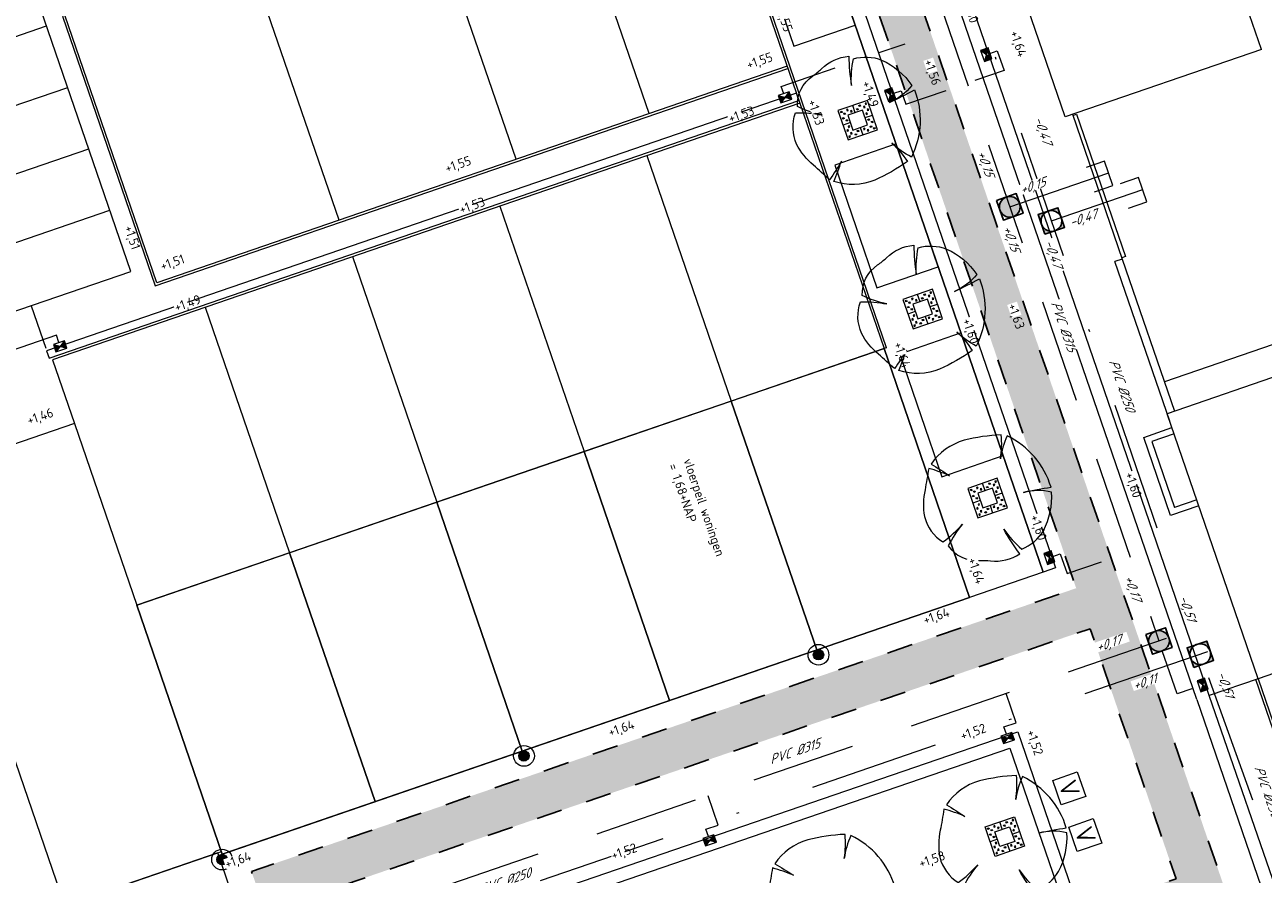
# Model space of a CAD drawing. Header units: metres. Extents: x 264570 to 266133, y 576109 to 577454.
# Tile 26 of 128: x 265119 to 265166, y 576919 to 576951. Entities that reach past the tile are written whole.
import ezdxf
from ezdxf.enums import TextEntityAlignment as Align

# ---------------------------------------------------------------- set-up
doc = ezdxf.new("R2010")
doc.units = ezdxf.units.M
for name, pattern in [('NLCS-HIDDEN', [4, 2, -2]), ('RI-HWA_KOLKAANSLUITING', [4.3, 2.5, -1.8]), ('RI-HWA_PVC', [6.4, 4, -2.4]), ('RI-VWA_PVC', [11, 5, -3, 0, -3])]:
    doc.linetypes.add(name, pattern=pattern)
for name, color, linetype, lineweight in [('B-BH-OG-BEBOUWING-G', 252, 'Continuous', 15), ('B-OI-RI-HWA_KOLK-S', 252, 'Continuous', 9), ('B-OI-RI-HWA_TRANSPORTLEIDING-G', 252, 'RI-HWA_PVC', 13), ('B-OI-RI-VWA-TRANSPORTLEIDING-G', 252, 'RI-VWA_PVC', 13), ('B-WE-GR-BOOM-S', 252, 'Continuous', 15), ('B-WE-KL-ET_LS_OV_LICHTMAST-S', 252, 'Continuous', 15), ('B-WE-KL-TRACE-A', 252, 'Continuous', 13), ('B-WE-KL-TRACE-GD', 252, 'NLCS-HIDDEN', 25), ('B-WE-OG-TOPOGRAFIE-G', 252, 'Continuous', 15), ('B-WE-RI-HWA_KOLKAANSLUITING-G', 252, 'RI-HWA_KOLKAANSLUITING', 18), ('B-WE-RI-HWA_RIOOLPUT_INSPECTIEPUT-G', 252, 'Continuous', 18), ('B-WE-RI-VWA_RIOOLPUT_INSPECTIEPUT-S', 252, 'Continuous', 13), ('B-WE-VH-KANTOPSLUITING_OPSLUITBAND_10X20-G', 252, 'B-WE-VH-KANTOPSLUITING_TALUDBAND-G', 18), ('B-XX-AL-PUTNUMMER-T35', 252, 'Continuous', 35), ('B-XX-AL-T25', 252, 'Continuous', 9)]:
    doc.layers.add(name, color=color, linetype=linetype, lineweight=lineweight)
doc.layers.add('X-XX-RI-T18-200', color=7, linetype='Continuous', lineweight=18, true_color=0x656565)
doc.styles.add('NLCS-ISO-ANNOTATIVE-T25', font='NLCS-ISO.ttf', dxfattribs={"height": 2.5})
doc.styles.add('NLCS-ISO-ANNOTATIVE-T35', font='NLCS-ISO.ttf', dxfattribs={"height": 3.5})
doc.styles.add('NLCS-ISO-M200-T18-SCHUIN', font='NLCS-ISO.ttf', dxfattribs={"oblique": 30, "height": 0.36})
doc.styles.get("Standard").update_dxf_attribs({"font": 'arial.ttf'})
doc.linetypes.add('B-WE-VH-KANTOPSLUITING_TALUDBAND-G', pattern='A,5,-2.5,[4,NLCS.shx,S=0.5,R=0,X=0,Y=0],-2.5', length=10)

# ---------------------------------------------------------------- blocks, each defined once
blk = doc.blocks.new('*U32')
blk.add_hatch(color=0).paths.add_polyline_path([(-0.5, 0.05, 1), (0.5, -0.05, 1)])
at = {"color": 0}
for radius in [1, 0.5]:
    blk.add_circle((0, 0), radius, dxfattribs=at)
at = {"lineweight": 30, "flags": 104}
blk.add_attdef('NR.', text='', height=2.5, dxfattribs=at).set_placement((6.75, 1.25), align=Align.TOP_LEFT)
blk = doc.blocks.new('N-SRI-PUT_HWA-SO')
h = blk.add_hatch(color=256)
h.dxf.hatch_style = 1
h.paths.add_polyline_path([(-2, 0, 1), (2, 0, 1)])
at = {"lineweight": -3, "flags": 128}
blk.add_lwpolyline([(-2, -2), (2, -2), (2, 2), (-2, 2)], close=True, dxfattribs=at)
at = {"lineweight": -3}
blk.add_circle((0, 0), 2, dxfattribs=at)
blk = doc.blocks.new('N-SRI-PUT_SWA-SO')
h = blk.add_hatch(color=256)
h.paths.add_polyline_path([(-2, 2), (0, 2, 0.41155), (-2, 0.02)])
h.paths.add_polyline_path([(-2, -0.02, 0.408866), (-0.02, -2), (-2, -2)])
h.paths.add_polyline_path([(2, -0.02), (2, -2), (0.02, -2, 0.408866)])
h = blk.add_hatch(color=256)
h.paths.add_polyline_path([(0, 2, -0.41155), (2, 0.02), (2, 2)])
h.paths.add_polyline_path([(2, -0.02, -0.408866), (0.02, -2), (2, -2)])
h.paths.add_polyline_path([(-0.02, -2, -0.408866), (-2, -0.02), (-2, -2)])
at = {"flags": 128}
blk.add_lwpolyline([(-2, 2), (2, 2), (2, -2), (-2, -2)], close=True, dxfattribs=at)
at = {"lineweight": -3, "flags": 128}
blk.add_lwpolyline([(2, -2), (2, 2), (-2, 2), (-2, -2)], close=True, dxfattribs=at)
at = {"lineweight": -3}
blk.add_circle((0, 0), 2, dxfattribs=at)
blk = doc.blocks.new('N-SRI-KOLK_STRAAT_450X300-SO')
h = blk.add_hatch(color=256)
h.dxf.hatch_style = 1
h.paths.add_polyline_path([(0, 0.75), (-1.125, 1.5), (-1.125, 0)])
h.paths.add_polyline_path([(1.125, 0), (1.125, 1.5), (0, 0.75)])
for p, q in [((-1.125, 0), (1.125, 1.5)), ((1.125, 0), (-1.125, 1.5))]:
    blk.add_line(p, q)
at = {"flags": 128}
blk.add_lwpolyline([(-1.125, 0), (1.125, 0), (1.125, 1.5), (-1.125, 1.5)], close=True, dxfattribs=at)

msp = doc.modelspace()

# ---------------------------------------------------------------- linework, layer by layer
at = {"layer": 'B-BH-OG-BEBOUWING-G'}
for p, q in [((265166.362, 576950.317), (265155.057, 576983.23)), ((265158.796, 576947.718), (265147.491, 576980.631)), ((265166.362, 576950.317), (265158.796, 576947.718)), ((265201.12, 576949.463), (265162.727, 576936.275)), ((265214.469, 576942.629), (265166.236, 576926.06)), ((265160.997, 576942.236), (265160.713, 576942.138)), ((265162.825, 576935.991), (265160.713, 576942.138)), ((265160.997, 576942.236), (265163.011, 576936.372)), ((265166.236, 576926.06), (265162.727, 576936.275))]:
    msp.add_line(p, q, dxfattribs=at)
at = {"layer": 'B-BH-OG-BEBOUWING-G', "flags": 128}
for points in [[(265151.82, 576938.788), (265145.933, 576936.765), (265149.227, 576927.175), (265155.114, 576929.198)], [(265145.933, 576936.765), (265140.258, 576934.816), (265143.552, 576925.226), (265149.227, 576927.175)], [(265140.258, 576934.816), (265134.584, 576932.867), (265137.878, 576923.277), (265143.552, 576925.226)], [(265134.584, 576932.867), (265128.909, 576930.918), (265132.203, 576921.328), (265137.878, 576923.277)], [(265128.909, 576930.918), (265123.022, 576928.895), (265126.316, 576919.305), (265132.203, 576921.328)], [(265126.142, 576919.351), (265120.254, 576917.329), (265124.299, 576905.554), (265130.186, 576907.576)]]:
    msp.add_lwpolyline(points, close=True, dxfattribs=at)
at = {"layer": 'B-OI-RI-HWA_TRANSPORTLEIDING-G', "flags": 128}
for points in [[(265159.927, 576944.824), (265160.636, 576945.067), (265160.312, 576946.013), (265159.602, 576945.77)], [(265156.664, 576944.248), (265160.469, 576945.555)]]:
    msp.add_lwpolyline(points, dxfattribs=at)
at = {"layer": 'B-OI-RI-VWA-TRANSPORTLEIDING-G', "flags": 128}
for points in [[(265161.238, 576944.196), (265161.948, 576944.439), (265161.623, 576945.385), (265160.913, 576945.141)], [(265158.268, 576943.704), (265161.785, 576944.912)]]:
    msp.add_lwpolyline(points, dxfattribs=at)
at = {"layer": 'B-WE-GR-BOOM-S'}
for points in [[(265149.101, 576945.855, -0.102387), (265148.449, 576946.66, -0.189926), (265148.403, 576947.867, -0.058172), (265149.428, 576947.788, -0.060987), (265148.477, 576948.114, -0.261493), (265149.071, 576949.292, 0.023868), (265149.411, 576949.569, -0.176093), (265150.461, 576950.051, 0.033475), (265150.558, 576948.923, -0.059133), (265150.635, 576949.954, -0.165491), (265151.725, 576949.905, -0.138163), (265152.892, 576948.926, -0.117282), (265152.034, 576948.27, 0.017941), (265152.989, 576948.762, -0.21157), (265152.87, 576946.168, -0.07472), (265152.122, 576946.704, -0.066738), (265152.717, 576945.99, -0.048896), (265151.458, 576945.278, -0.176271), (265149.889, 576945.221, 0.009616), (265150.178, 576946.013, -0.030984), (265149.717, 576945.294, 0.00375), (265149.101, 576945.855)], [(265151.602, 576938.572, -0.102387), (265150.95, 576939.378, -0.189926), (265150.905, 576940.585, -0.058172), (265151.93, 576940.506, -0.060987), (265150.978, 576940.832, -0.261493), (265151.572, 576942.009, 0.023868), (265151.913, 576942.287, -0.176093), (265152.963, 576942.769, 0.033475), (265153.059, 576941.64, -0.059133), (265153.136, 576942.671, -0.165491), (265154.226, 576942.622, -0.138163), (265155.394, 576941.643, -0.117282), (265154.536, 576940.988, 0.017941), (265155.491, 576941.48, -0.21157), (265155.372, 576938.885, -0.07472), (265154.624, 576939.422, -0.066738), (265155.218, 576938.708, -0.048896), (265153.96, 576937.996, -0.176271), (265152.39, 576937.938, 0.009616), (265152.68, 576938.731, -0.030984), (265152.219, 576938.012, 0.00375), (265151.602, 576938.572)], [(265153.397, 576933.348, 0.102387), (265153.378, 576932.312, 0.189926), (265154.083, 576931.332, 0.058172), (265154.844, 576932.023, 0.060987), (265154.293, 576931.181, 0.261493), (265155.485, 576930.618, -0.023868), (265155.925, 576930.608, 0.176093), (265157.049, 576930.873, -0.033475), (265156.432, 576931.823, 0.059133), (265157.126, 576931.057, 0.165491), (265157.956, 576931.765, 0.138163), (265158.275, 576933.255, 0.117282), (265157.196, 576933.245, -0.017941), (265158.252, 576933.444, 0.21157), (265156.563, 576935.417, 0.07472), (265156.303, 576934.534, 0.066738), (265156.333, 576935.463, 0.048896), (265154.903, 576935.251, 0.176271), (265153.629, 576934.332, -0.009616), (265154.344, 576933.885, 0.030984), (265153.539, 576934.169, -0.00375), (265153.397, 576933.348)], [(265147.378, 576917.95, 0.102387), (265147.359, 576916.914, 0.189926), (265148.064, 576915.934, 0.058172), (265148.825, 576916.626, 0.060987), (265148.274, 576915.784, 0.261493), (265149.466, 576915.22, -0.023868), (265149.906, 576915.21, 0.176093), (265151.03, 576915.475, -0.033475), (265150.413, 576916.425, 0.059133), (265151.107, 576915.659, 0.165491), (265151.937, 576916.367, 0.138163), (265152.257, 576917.857, 0.117282), (265151.177, 576917.847, -0.017941), (265152.233, 576918.046, 0.21157), (265150.544, 576920.019, 0.07472), (265150.284, 576919.136, 0.066738), (265150.314, 576920.065, 0.048896), (265148.884, 576919.853, 0.176271), (265147.61, 576918.934, -0.009616), (265148.325, 576918.487, 0.030984), (265147.52, 576918.771, -0.00375), (265147.378, 576917.95)]]:
    msp.add_lwpolyline(points, format="xyb", dxfattribs=at)
for points in [[(265151.568, 576947.218), (265151.178, 576948.353), (265150.043, 576947.963), (265150.433, 576946.828)], [(265151.186, 576947.404), (265150.992, 576947.972), (265150.424, 576947.777), (265150.619, 576947.209)], [(265154.069, 576939.936), (265153.679, 576941.07), (265152.544, 576940.681), (265152.934, 576939.546)], [(265153.688, 576940.122), (265153.493, 576940.689), (265152.926, 576940.494), (265153.121, 576939.927)], [(265156.571, 576932.653), (265156.181, 576933.788), (265155.046, 576933.398), (265155.436, 576932.263)], [(265156.19, 576932.84), (265155.995, 576933.407), (265155.427, 576933.212), (265155.622, 576932.645)], [(265156.098, 576919.216), (265155.708, 576920.351), (265156.843, 576920.741), (265157.233, 576919.606)], [(265156.284, 576919.597), (265156.089, 576920.164), (265156.657, 576920.359), (265156.852, 576919.792)]]:
    msp.add_lwpolyline(points, close=True, dxfattribs=at)
at = {"layer": 'B-WE-GR-BOOM-S', "flags": 128}
for points in [[(265150.185, 576947.933), (265150.202, 576947.885), (265150.154, 576947.869), (265150.138, 576947.916)], [(265150.313, 576947.871), (265150.329, 576947.823), (265150.281, 576947.807), (265150.265, 576947.854)], [(265150.391, 576947.95), (265150.438, 576947.967), (265150.422, 576948.014), (265150.375, 576947.998)], [(265150.542, 576947.896), (265150.589, 576947.913), (265150.573, 576947.96), (265150.525, 576947.944)], [(265150.825, 576947.994), (265150.778, 576947.978), (265150.762, 576948.025), (265150.809, 576948.041)], [(265150.911, 576948.129), (265150.864, 576948.113), (265150.847, 576948.16), (265150.895, 576948.176)], [(265151.022, 576948.114), (265151.038, 576948.067), (265151.085, 576948.083), (265151.069, 576948.13)], [(265151.084, 576948.241), (265151.1, 576948.194), (265151.147, 576948.21), (265151.131, 576948.258)], [(265151.111, 576947.854), (265151.127, 576947.807), (265151.175, 576947.823), (265151.158, 576947.87)], [(265151.165, 576948.005), (265151.181, 576947.958), (265151.229, 576947.974), (265151.212, 576948.021)], [(265150.267, 576947.696), (265150.283, 576947.649), (265150.236, 576947.633), (265150.219, 576947.68)], [(265150.402, 576947.61), (265150.418, 576947.563), (265150.371, 576947.547), (265150.355, 576947.594)], [(265151.209, 576947.57), (265151.192, 576947.618), (265151.24, 576947.634), (265151.256, 576947.587)], [(265151.344, 576947.485), (265151.328, 576947.532), (265151.375, 576947.548), (265151.391, 576947.501)], [(265150.445, 576947.176), (265150.429, 576947.223), (265150.382, 576947.207), (265150.398, 576947.16)], [(265150.499, 576947.327), (265150.483, 576947.374), (265150.436, 576947.358), (265150.452, 576947.31)], [(265150.527, 576946.94), (265150.51, 576946.987), (265150.463, 576946.971), (265150.479, 576946.923)], [(265150.589, 576947.067), (265150.572, 576947.114), (265150.525, 576947.098), (265150.541, 576947.05)], [(265150.699, 576947.052), (265150.747, 576947.068), (265150.763, 576947.021), (265150.716, 576947.005)], [(265150.785, 576947.187), (265150.833, 576947.203), (265150.849, 576947.156), (265150.801, 576947.14)], [(265151.069, 576947.284), (265151.022, 576947.268), (265151.038, 576947.221), (265151.085, 576947.237)], [(265151.22, 576947.231), (265151.172, 576947.214), (265151.189, 576947.167), (265151.236, 576947.183)], [(265151.298, 576947.31), (265151.282, 576947.358), (265151.329, 576947.374), (265151.345, 576947.327)], [(265151.425, 576947.248), (265151.409, 576947.296), (265151.456, 576947.312), (265151.472, 576947.264)], [(265152.892, 576940.668), (265152.94, 576940.684), (265152.923, 576940.732), (265152.876, 576940.715)], [(265153.327, 576940.711), (265153.28, 576940.695), (265153.263, 576940.743), (265153.311, 576940.759)], [(265153.413, 576940.847), (265153.365, 576940.83), (265153.349, 576940.878), (265153.396, 576940.894)], [(265153.523, 576940.832), (265153.54, 576940.785), (265153.587, 576940.801), (265153.571, 576940.848)], [(265153.585, 576940.959), (265153.602, 576940.912), (265153.649, 576940.928), (265153.633, 576940.975)], [(265153.667, 576940.722), (265153.683, 576940.675), (265153.73, 576940.691), (265153.714, 576940.739)], [(265152.687, 576940.65), (265152.703, 576940.603), (265152.656, 576940.587), (265152.64, 576940.634)], [(265152.768, 576940.414), (265152.784, 576940.367), (265152.737, 576940.35), (265152.721, 576940.398)], [(265152.814, 576940.588), (265152.83, 576940.541), (265152.783, 576940.525), (265152.767, 576940.572)], [(265152.903, 576940.328), (265152.92, 576940.281), (265152.872, 576940.265), (265152.856, 576940.312)], [(265153.043, 576940.614), (265153.09, 576940.63), (265153.074, 576940.678), (265153.027, 576940.661)], [(265153.613, 576940.572), (265153.629, 576940.524), (265153.676, 576940.541), (265153.66, 576940.588)], [(265153.71, 576940.288), (265153.694, 576940.335), (265153.741, 576940.352), (265153.757, 576940.304)], [(265153.845, 576940.202), (265153.829, 576940.25), (265153.876, 576940.266), (265153.893, 576940.219)], [(265152.947, 576939.894), (265152.931, 576939.941), (265152.883, 576939.925), (265152.9, 576939.877)], [(265153.001, 576940.044), (265152.985, 576940.092), (265152.937, 576940.075), (265152.954, 576940.028)], [(265153.09, 576939.784), (265153.074, 576939.832), (265153.027, 576939.815), (265153.043, 576939.768)], [(265153.201, 576939.77), (265153.248, 576939.786), (265153.265, 576939.738), (265153.217, 576939.722)], [(265153.287, 576939.905), (265153.334, 576939.921), (265153.35, 576939.874), (265153.303, 576939.857)], [(265153.57, 576940.002), (265153.523, 576939.986), (265153.539, 576939.939), (265153.587, 576939.955)], [(265153.721, 576939.948), (265153.674, 576939.932), (265153.69, 576939.885), (265153.737, 576939.901)], [(265153.8, 576940.028), (265153.783, 576940.075), (265153.831, 576940.092), (265153.847, 576940.044)], [(265153.927, 576939.966), (265153.91, 576940.013), (265153.958, 576940.029), (265153.974, 576939.982)], [(265153.028, 576939.657), (265153.012, 576939.705), (265152.965, 576939.688), (265152.981, 576939.641)], [(265155.914, 576933.564), (265155.867, 576933.548), (265155.851, 576933.595), (265155.898, 576933.612)], [(265156.025, 576933.55), (265156.041, 576933.502), (265156.088, 576933.518), (265156.072, 576933.566)], [(265156.087, 576933.677), (265156.103, 576933.629), (265156.151, 576933.646), (265156.134, 576933.693)], [(265155.189, 576933.368), (265155.205, 576933.321), (265155.157, 576933.304), (265155.141, 576933.352)], [(265155.27, 576933.132), (265155.286, 576933.084), (265155.239, 576933.068), (265155.222, 576933.115)], [(265155.316, 576933.306), (265155.332, 576933.259), (265155.285, 576933.242), (265155.268, 576933.29)], [(265155.394, 576933.386), (265155.441, 576933.402), (265155.425, 576933.449), (265155.378, 576933.433)], [(265155.545, 576933.332), (265155.592, 576933.348), (265155.576, 576933.395), (265155.528, 576933.379)], [(265155.828, 576933.429), (265155.781, 576933.413), (265155.765, 576933.46), (265155.812, 576933.476)], [(265156.114, 576933.289), (265156.131, 576933.242), (265156.178, 576933.258), (265156.162, 576933.306)], [(265156.168, 576933.44), (265156.184, 576933.393), (265156.232, 576933.409), (265156.216, 576933.456)], [(265156.212, 576933.006), (265156.195, 576933.053), (265156.243, 576933.069), (265156.259, 576933.022)], [(265155.405, 576933.046), (265155.421, 576932.999), (265155.374, 576932.982), (265155.358, 576933.03)], [(265155.448, 576932.611), (265155.432, 576932.659), (265155.385, 576932.642), (265155.401, 576932.595)], [(265155.502, 576932.762), (265155.486, 576932.809), (265155.439, 576932.793), (265155.455, 576932.746)], [(265155.788, 576932.622), (265155.836, 576932.639), (265155.852, 576932.591), (265155.805, 576932.575)], [(265156.072, 576932.72), (265156.025, 576932.704), (265156.041, 576932.656), (265156.088, 576932.673)], [(265156.223, 576932.666), (265156.175, 576932.65), (265156.192, 576932.602), (265156.239, 576932.619)], [(265156.301, 576932.746), (265156.285, 576932.793), (265156.332, 576932.809), (265156.348, 576932.762)], [(265156.347, 576932.92), (265156.331, 576932.967), (265156.378, 576932.984), (265156.394, 576932.936)], [(265156.428, 576932.684), (265156.412, 576932.731), (265156.459, 576932.747), (265156.475, 576932.7)], [(265155.53, 576932.375), (265155.513, 576932.422), (265155.466, 576932.406), (265155.482, 576932.359)], [(265155.592, 576932.502), (265155.576, 576932.549), (265155.528, 576932.533), (265155.544, 576932.486)], [(265155.703, 576932.487), (265155.75, 576932.503), (265155.766, 576932.456), (265155.719, 576932.44)], [(265155.851, 576920.32), (265155.867, 576920.273), (265155.82, 576920.257), (265155.803, 576920.304)], [(265155.978, 576920.258), (265155.994, 576920.211), (265155.947, 576920.195), (265155.931, 576920.242)], [(265156.056, 576920.338), (265156.103, 576920.354), (265156.087, 576920.402), (265156.04, 576920.385)], [(265156.207, 576920.284), (265156.254, 576920.3), (265156.238, 576920.348), (265156.191, 576920.331)], [(265156.491, 576920.382), (265156.443, 576920.365), (265156.427, 576920.413), (265156.474, 576920.429)], [(265156.576, 576920.517), (265156.529, 576920.501), (265156.513, 576920.548), (265156.56, 576920.564)], [(265156.687, 576920.502), (265156.703, 576920.455), (265156.751, 576920.471), (265156.734, 576920.518)], [(265156.749, 576920.629), (265156.765, 576920.582), (265156.813, 576920.598), (265156.797, 576920.645)], [(265156.776, 576920.242), (265156.793, 576920.195), (265156.84, 576920.211), (265156.824, 576920.258)], [(265156.83, 576920.393), (265156.847, 576920.345), (265156.894, 576920.362), (265156.878, 576920.409)], [(265155.932, 576920.084), (265155.948, 576920.037), (265155.901, 576920.02), (265155.885, 576920.068)], [(265156.067, 576919.998), (265156.083, 576919.951), (265156.036, 576919.935), (265156.02, 576919.982)], [(265156.165, 576919.714), (265156.148, 576919.762), (265156.101, 576919.746), (265156.117, 576919.698)], [(265156.874, 576919.958), (265156.858, 576920.005), (265156.905, 576920.022), (265156.921, 576919.974)], [(265156.963, 576919.698), (265156.947, 576919.745), (265156.994, 576919.762), (265157.011, 576919.714)], [(265157.009, 576919.872), (265156.993, 576919.92), (265157.04, 576919.936), (265157.056, 576919.889)], [(265157.09, 576919.636), (265157.074, 576919.683), (265157.121, 576919.699), (265157.138, 576919.652)], [(265156.111, 576919.564), (265156.094, 576919.611), (265156.047, 576919.595), (265156.063, 576919.548)], [(265156.192, 576919.327), (265156.176, 576919.375), (265156.128, 576919.358), (265156.145, 576919.311)], [(265156.254, 576919.454), (265156.238, 576919.502), (265156.19, 576919.485), (265156.207, 576919.438)], [(265156.365, 576919.44), (265156.412, 576919.456), (265156.428, 576919.409), (265156.381, 576919.392)], [(265156.451, 576919.575), (265156.498, 576919.591), (265156.514, 576919.544), (265156.467, 576919.527)], [(265156.734, 576919.672), (265156.687, 576919.656), (265156.703, 576919.609), (265156.751, 576919.625)], [(265156.885, 576919.618), (265156.838, 576919.602), (265156.854, 576919.555), (265156.901, 576919.571)]]:
    msp.add_lwpolyline(points, close=True, dxfattribs=at)
at = {"layer": 'B-WE-GR-BOOM-S'}
for points in [[(265150.708, 576947.874), (265150.61, 576948.158)], [(265150.522, 576947.493), (265150.238, 576947.396)], [(265150.522, 576947.493), (265150.238, 576947.396)], [(265151.089, 576947.688), (265151.373, 576947.785)], [(265150.903, 576947.307), (265151, 576947.023)], [(265153.209, 576940.592), (265153.112, 576940.876)], [(265153.591, 576940.406), (265153.874, 576940.503)], [(265153.023, 576940.211), (265152.739, 576940.113)], [(265153.023, 576940.211), (265152.739, 576940.113)], [(265153.404, 576940.024), (265153.502, 576939.741)], [(265155.711, 576933.309), (265155.613, 576933.593)], [(265156.092, 576933.123), (265156.376, 576933.221)], [(265155.525, 576932.928), (265155.241, 576932.831)], [(265155.525, 576932.928), (265155.241, 576932.831)], [(265155.906, 576932.742), (265156.003, 576932.458)], [(265156.373, 576920.262), (265156.276, 576920.546)], [(265156.187, 576919.881), (265155.903, 576919.783)], [(265156.754, 576920.076), (265157.038, 576920.173)], [(265156.754, 576920.076), (265157.038, 576920.173)], [(265156.568, 576919.694), (265156.665, 576919.411)]]:
    msp.add_lwpolyline(points, dxfattribs=at)
at = {"layer": 'B-WE-OG-TOPOGRAFIE-G'}
for p, q in [((265122.8, 576941.761), (265116.302, 576960.676)), ((265114.822, 576949.594), (265119.551, 576951.219)), ((265123.795, 576941.326), (265120.256, 576951.63)), ((265148.082, 576949.669), (265123.795, 576941.326)), ((265115.635, 576947.23), (265120.363, 576948.854)), ((265159.08, 576947.816), (265160.997, 576942.236)), ((265159.096, 576947.768), (265159.238, 576947.817)), ((265159.238, 576947.817), (265161.122, 576942.332)), ((265116.447, 576944.865), (265121.176, 576946.49)), ((265142.682, 576946.228), (265145.933, 576936.765)), ((265117.259, 576942.501), (265121.988, 576944.125)), ((265137.008, 576944.278), (265140.258, 576934.816)), ((265131.333, 576942.329), (265134.584, 576932.867)), ((265161.122, 576942.332), (265160.98, 576942.283)), ((265118.071, 576940.137), (265122.8, 576941.761)), ((265125.659, 576940.38), (265128.909, 576930.918)), ((265155.114, 576929.198), (265151.82, 576938.788)), ((265145.933, 576936.765), (265149.227, 576927.175)), ((265120.618, 576935.894), (265123.022, 576928.895)), ((265161.824, 576935.365), (265162.911, 576935.739)), ((265162.992, 576935.503), (265162.141, 576935.21)), ((265162.86, 576932.349), (265161.824, 576935.365)), ((265140.258, 576934.816), (265143.552, 576925.226)), ((265134.584, 576932.867), (265137.878, 576923.277)), ((265163.947, 576932.723), (265162.86, 576932.349)), ((265163.866, 576932.959), (265163.015, 576932.667)), ((265128.909, 576930.918), (265132.203, 576921.328)), ((265157.952, 576930.172), (265155.114, 576929.198)), ((265126.174, 576919.256), (265155.114, 576929.198))]:
    msp.add_line(p, q, dxfattribs=at)
for points in [[(265146.328, 576977.863), (265164.339, 576925.43)], [(265163.866, 576925.268), (265146.017, 576977.228)], [(265143.696, 576971.672), (265157.952, 576930.172)], [(265151.915, 576938.82), (265144.637, 576960.005), (265144.543, 576959.973)], [(265144.543, 576959.973), (265148.57, 576948.25), (265151.82, 576938.788)], [(265142.763, 576947.841), (265139.223, 576958.145)], [(265137.641, 576946.082), (265134.102, 576956.386)], [(265130.818, 576943.738), (265127.278, 576954.042)], [(265120.256, 576951.63), (265120.161, 576951.597), (265123.733, 576941.199), (265148.115, 576949.574)], [(265199.6, 576950.209), (265162.621, 576937.507)], [(265119.644, 576938.42), (265148.537, 576948.345)], [(265148.57, 576948.25), (265148.57, 576948.25), (265119.771, 576938.357)], [(265118.951, 576940.439), (265119.514, 576938.798)], [(265123.022, 576928.895), (265151.82, 576938.788)], [(265151.915, 576938.82), (265151.82, 576938.788)], [(265119.771, 576938.357), (265120.618, 576935.894), (265110.451, 576932.401), (265108.417, 576938.322), (265099.291, 576935.187), (265104.134, 576921.086)], [(265162.141, 576935.21), (265163.015, 576932.667)], [(265120.254, 576917.329), (265114.589, 576933.823)], [(265126.316, 576919.305), (265155.114, 576929.198)], [(265126.316, 576919.305), (265155.114, 576929.198)], [(265164.339, 576925.43), (265167.249, 576917.007)], [(265163.866, 576925.268), (265166.924, 576916.365)], [(265114.367, 576915.306), (265126.142, 576919.351)], [(265126.142, 576919.351), (265126.284, 576919.4)], [(265126.142, 576919.351), (265126.284, 576919.4)], [(265130.186, 576907.576), (265126.142, 576919.351)], [(265126.174, 576919.256), (265126.316, 576919.305)], [(265126.174, 576919.256), (265126.316, 576919.305)]]:
    msp.add_lwpolyline(points, dxfattribs=at)
for points in [[(265144.169, 576971.835), (265158.424, 576930.335), (265157.952, 576930.172), (265143.696, 576971.672)], [(265150.71, 576951.253), (265149.086, 576955.982), (265146.721, 576955.17), (265148.346, 576950.441)], [(265148.537, 576948.345), (265148.44, 576948.628), (265119.547, 576938.703), (265119.644, 576938.42)], [(265153.909, 576941.942), (265152.284, 576946.671), (265149.92, 576945.859), (265151.544, 576941.13)], [(265156.41, 576934.66), (265154.786, 576939.389), (265152.421, 576938.576), (265154.046, 576933.848)], [(265151.82, 576938.788), (265155.114, 576929.198), (265126.316, 576919.305), (265123.022, 576928.895)], [(265135.541, 576908.919), (265133.163, 576915.842), (265156.972, 576924.02), (265159.35, 576917.097)], [(265135.851, 576909.554), (265133.798, 576915.531), (265156.662, 576923.385), (265158.715, 576917.408)], [(265159.262, 576922.47), (265159.587, 576921.525), (265158.641, 576921.2), (265158.317, 576922.145)], [(265159.88, 576920.673), (265160.205, 576919.728), (265159.259, 576919.403), (265158.934, 576920.348)]]:
    msp.add_lwpolyline(points, close=True, dxfattribs=at)
at = {"layer": 'B-WE-RI-HWA_KOLKAANSLUITING-G', "flags": 128}
for points in [[(265147.95, 576948.608), (265147.852, 576948.892), (265152.627, 576950.532)], [(265155.897, 576950.159), (265156.181, 576950.257), (265156.441, 576949.5), (265155.31, 576949.112)], [(265152.195, 576948.623), (265152.479, 576948.721), (265152.658, 576948.2), (265155.31, 576949.112)], [(265120.022, 576939.014), (265119.924, 576939.298), (265116.661, 576938.177), (265115.773, 576940.764)], [(265158.326, 576930.777), (265158.609, 576930.874), (265158.869, 576930.117), (265161.522, 576931.029)], [(265163.672, 576925.677), (265163.11, 576925.484), (265162.541, 576927.139)], [(265156.53, 576923.921), (265156.434, 576924.203), (265156.907, 576924.365), (265156.519, 576925.493)], [(265145.051, 576919.978), (265144.955, 576920.259), (265145.427, 576920.422), (265145.04, 576921.55)]]:
    msp.add_lwpolyline(points, dxfattribs=at)

# ---------------------------------------------------------------- block references
at = {"layer": 'B-OI-RI-HWA_KOLK-S', "xscale": 0.2, "yscale": 0.2, "zscale": 0.2}
for p, rotation in [((265155.897, 576950.159), 108.9580202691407), ((265152.195, 576948.623), 108.9580202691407), ((265147.95, 576948.608), 198.9580202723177), ((265120.022, 576939.014), 198.9580202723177), ((265158.326, 576930.777), 108.9580202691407), ((265164.24, 576925.872), 108.9580202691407), ((265156.53, 576923.921), 198.9580202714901), ((265145.051, 576919.978), 198.9580202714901)]:
    msp.add_blockref('N-SRI-KOLK_STRAAT_450X300-SO', p, dxfattribs=dict(at, rotation=rotation))
at = {"layer": 'B-WE-KL-ET_LS_OV_LICHTMAST-S', "xscale": 0.3999999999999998, "yscale": 0.3999999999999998, "zscale": 0.3999999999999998, "rotation": 288.958020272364}
for p in [(265149.292, 576926.986), (265137.943, 576923.088), (265126.31, 576919.092)]:
    msp.add_blockref('*U32', p, dxfattribs=at)
at = {"layer": 'B-WE-RI-VWA_RIOOLPUT_INSPECTIEPUT-S', "xscale": 0.2, "yscale": 0.2, "zscale": 0.2, "rotation": 288.958020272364}
msp.add_blockref('N-SRI-PUT_SWA-SO', (265158.268, 576943.704), dxfattribs=at)

# ---------------------------------------------------------------- next in the draw order: texts
at = {"layer": 'B-WE-OG-TOPOGRAFIE-G', "char_height": 0.7, "width": 0.7, "attachment_point": 5, "rotation": 288.958, "style": 'NLCS-ISO-ANNOTATIVE-T35', "bg_fill": 3, "box_fill_scale": 1.15, "bg_fill_color": 256, "bg_fill_transparency": 0}
for insert in [(265158.952, 576921.835), (265159.569, 576920.038)]:
    msp.add_mtext('V', dxfattribs=dict(at, insert=insert))

# ---------------------------------------------------------------- next in the draw order: hatches: boundary and pattern name
at = {"layer": 'B-WE-KL-TRACE-A'}
h = msp.add_hatch(dxfattribs=at)
h.set_pattern_fill('DOTS', color=256, scale=0.5)
h.set_pattern_definition([(0, (0, 0), (0.079375, 0.15875), [0, -0.15875])])
h.paths.add_polyline_path([(265144.707, 576971.808), (265101.013, 576956.799), (265099.967, 576959.844), (265068.757, 576949.123), (265084.078, 576904.521), (265082.517, 576903.985), (265066.66, 576950.147), (265100.991, 576961.94), (265102.037, 576958.895), (265145.731, 576973.904), (265165.164, 576917.332), (265162.918, 576916.56), (265162.382, 576918.121), (265163.068, 576918.356), (265159.758, 576927.991), (265129.541, 576917.611), (265132.851, 576907.977), (265131.29, 576907.441), (265127.445, 576918.636), (265159.222, 576929.551)])
h = msp.add_hatch(dxfattribs=at)
h.set_pattern_fill('DOTS', color=256, scale=0.5)
h.set_pattern_definition([(0, (265213.50372, 576754.34745), (0.079375, 0.15875), [0, -0.15875])])
edge = h.paths.add_edge_path()
edge.add_line((265245.427, 576937.04), (265177.867, 576914.053))
edge.add_arc((265180.15, 576907.436), 7, 109.0342, 199.0537)
edge.add_line((265173.534, 576905.151), (265198.213, 576833.693))
edge.add_line((265198.213, 576833.693), (265187.391, 576829.955))
edge.add_line((265187.391, 576829.955), (265213.504, 576754.347))
edge.add_line((265213.504, 576754.347), (265157.98, 576735.275))
edge.add_line((265157.98, 576735.275), (265156.42, 576734.739))
edge.add_line((265156.42, 576734.739), (265144.825, 576730.757))
edge.add_line((265144.825, 576730.757), (265165.437, 576670.748))
edge.add_line((265165.437, 576670.748), (265167.329, 576671.398))
edge.add_line((265167.329, 576671.398), (265174.209, 576651.367))
edge.add_line((265174.209, 576651.367), (265191.294, 576657.235))
edge.add_line((265191.294, 576657.235), (265191.904, 576655.462))
edge.add_line((265191.904, 576655.462), (265217.468, 576664.243))
edge.add_line((265217.468, 576664.243), (265217.969, 576662.782))
edge.add_line((265217.969, 576662.782), (265246.735, 576672.662))
edge.add_line((265246.735, 576672.662), (265218.131, 576755.937))
edge.add_line((265218.131, 576755.937), (265215.395, 576754.997))
edge.add_line((265215.395, 576754.997), (265189.934, 576828.717))
edge.add_line((265189.934, 576828.717), (265200.757, 576832.455))
edge.add_line((265200.757, 576832.455), (265175.424, 576905.804))
edge.add_arc((265180.15, 576907.436), 5, 109.0788, 199.0537, ccw=False)
edge.add_line((265178.516, 576912.161), (265246.071, 576935.147))
edge.add_line((265246.071, 576935.147), (265245.427, 576937.04))
h.paths.add_polyline_path([(265147.366, 576729.515), (265166.679, 576673.289), (265168.57, 576673.939), (265175.451, 576653.908), (265192.536, 576659.776), (265193.145, 576658.003), (265218.709, 576666.784), (265219.211, 576665.323), (265244.194, 576673.904), (265216.889, 576753.395)], flags=16)

# ---------------------------------------------------------------- next in the draw order: linework, layer by layer
at = {"layer": 'B-OI-RI-HWA_TRANSPORTLEIDING-G', "flags": 128}
for points in [[(265077.018, 576903.418), (265060.862, 576950.45), (265102.874, 576964.882), (265103.851, 576962.038), (265107.977, 576963.457), (265145.618, 576976.404), (265162.411, 576927.517)], [(265162.695, 576927.615), (265132.303, 576917.175)]]:
    msp.add_lwpolyline(points, dxfattribs=at)
at = {"layer": 'B-OI-RI-VWA-TRANSPORTLEIDING-G', "flags": 128}
for points in [[(265077.142, 576907.73), (265062.629, 576949.979), (265101.276, 576963.254), (265102.252, 576960.412), (265147.222, 576975.86), (265164.003, 576927.007), (265167.961, 576915.969)], [(265164.287, 576927.104), (265131.521, 576915.849)]]:
    msp.add_lwpolyline(points, dxfattribs=at)
at = {"layer": 'B-WE-KL-TRACE-GD', "ltscale": 0.5, "flags": 128}
for points in [[(265162.918, 576916.56), (265165.164, 576917.332), (265145.731, 576973.904), (265102.037, 576958.895), (265100.991, 576961.94), (265066.66, 576950.147), (265082.517, 576903.985)], [(265162.382, 576918.121), (265112.423, 576900.959), (265110.487, 576906.593), (265086.229, 576898.26), (265084.078, 576904.521), (265068.757, 576949.123), (265099.967, 576959.844), (265101.013, 576956.799), (265144.707, 576971.808), (265159.222, 576929.551), (265127.445, 576918.636), (265131.29, 576907.441), (265132.851, 576907.977), (265129.541, 576917.611), (265159.758, 576927.991), (265163.068, 576918.356), (265162.382, 576918.121)]]:
    msp.add_lwpolyline(points, dxfattribs=at)
at = {"layer": 'B-WE-OG-TOPOGRAFIE-G', "flags": 128}
for points in [[(265159.262, 576922.47), (265159.587, 576921.525), (265158.641, 576921.2), (265158.317, 576922.145)], [(265159.88, 576920.673), (265160.205, 576919.728), (265159.259, 576919.403), (265158.934, 576920.348)]]:
    msp.add_lwpolyline(points, close=True, dxfattribs=at)

# ---------------------------------------------------------------- next in the draw order: texts
at = {"layer": 'B-XX-AL-PUTNUMMER-T35', "char_height": 0.7, "width": 0.7, "attachment_point": 5, "rotation": 288.958, "style": 'NLCS-ISO-ANNOTATIVE-T35', "bg_fill": 3, "box_fill_scale": 1.15, "bg_fill_color": 256, "bg_fill_transparency": 0}
for insert in [(265158.952, 576921.835), (265159.569, 576920.038)]:
    msp.add_mtext('V', dxfattribs=dict(at, insert=insert))
at = {"layer": 'B-XX-AL-T25', "char_height": 0.36, "attachment_point": 1, "style": 'NLCS-ISO-ANNOTATIVE-T25', "bg_fill": 3, "bg_fill_color": 256, "bg_fill_transparency": 0}
for s, width, insert, rotation, box_fill_scale in [('+1,60', 0.5, (265155.152, 576952.366), 288.958, 1.05), ('+1,55', 0.5, (265147.981, 576952.041), 288.958, 1.05), ('+1,64', 0.5, (265157.004, 576951.087), 288.958, 1.05), ('+1,55', 0.5, (265146.478, 576949.886), 18.958, 1.05), ('+1,56', 0.5, (265153.695, 576949.98), 288.958, 1.05), ('+1,49', 0.5, (265151.297, 576949.147), 288.958, 1.05), ('+1,53', 0.5, (265149.212, 576948.431), 288.958, 1.05), ('+1,53', 0.5, (265145.779, 576947.82), 18.958, 1.05), ('+1,55', 0.5, (265134.859, 576945.894), 18.958, 1.05), ('+1,53', 0.5, (265135.404, 576944.308), 18.958, 1.05), ('+1,51', 0.5, (265122.873, 576943.574), 288.958, 1.05), ('+1,51', 0.5, (265123.887, 576942.126), 18.958, 1.05), ('+1,49', 0.5, (265124.432, 576940.539), 18.958, 1.05), ('+1,63', 0.5, (265156.926, 576940.573), 288.958, 1.05), ('+1,60', 0.5, (265155.169, 576939.998), 288.958, 1.05), ('+1,64', 0.5, (265152.523, 576939.089), 288.958, 1.05), ('+1,46', 0.5, (265118.754, 576936.179), 18.958, 1.05), ('\\pxt6;vloerpeil woningen\\P\\pt11;= 1,68+NAP', 5.85002, (265144.419, 576934.598), 288.8418, 1.5), ('+1,60', 0.5, (265161.437, 576934.07), 288.958, 1.05), ('+1,60', 0.5, (265157.781, 576932.427), 288.958, 1.05), ('+1,64', 0.5, (265155.379, 576930.775), 288.958, 1.05), ('+1,64', 0.5, (265153.284, 576928.486), 18.958, 1.05), ('+1,64', 0.5, (265141.145, 576924.16), 18.958, 1.05), ('+1,52', 0.5, (265154.715, 576924.025), 18.958, 1.05), ('+1,52', 0.5, (265157.642, 576924.142), 288.958, 1.05), ('+1,52', 0.5, (265141.261, 576919.417), 18.958, 1.05), ('+1,64', 0.5, (265126.376, 576919.086), 18.958, 1.05)]:
    msp.add_mtext_dynamic_manual_height_columns(s, width=width, gutter_width=9, heights=[0], dxfattribs=dict(at, insert=insert, rotation=rotation, box_fill_scale=box_fill_scale))
at = {"layer": 'X-XX-RI-T18-200', "char_height": 0.36, "attachment_point": 1, "style": 'NLCS-ISO-M200-T18-SCHUIN', "bg_fill": 3, "box_fill_scale": 1.05, "bg_fill_color": 256, "bg_fill_transparency": 0}
for s, insert, rotation in [('-0,47', (265157.937, 576947.796), 288.958), ('+0,15', (265155.738, 576946.481), 288.958), ('-0,47', (265158.889, 576943.799), 18.958), ('+0,15', (265156.731, 576943.588), 288.958), ('-0,47', (265158.335, 576943.044), 288.958), ('+0,17', (265161.414, 576930.115), 288.958), ('-0,51', (265163.516, 576929.348), 288.958), ('+0,17', (265159.918, 576927.427), 18.958), ('+0,11', (265161.337, 576925.951), 18.958), ('-0,51', (265164.984, 576926.411), 288.958)]:
    msp.add_mtext_dynamic_manual_height_columns(s, width=1.29914, gutter_width=17.5, heights=[0], dxfattribs=dict(at, insert=insert, rotation=rotation))
for s, insert, rotation in [('\\A1;PVC %%C315', (265158.584, 576940.671), 288.958), ('\\A1;PVC %%C250', (265160.814, 576938.425), 288.958), ('\\A1;PVC %%C315', (265147.339, 576923.094), 18.958), ('\\A1;PVC %%C250', (265166.416, 576922.767), 288.958), ('\\A1;PVC %%C250', (265136.149, 576918.093), 18.958)]:
    msp.add_mtext(s, dxfattribs=dict(at, insert=insert, rotation=rotation))

# ---------------------------------------------------------------- next in the draw order: linework, layer by layer
at = {"layer": 'B-WE-GR-BOOM-S'}
msp.add_lwpolyline([(265153.986, 576920.22, 0.102387), (265153.967, 576919.184, 0.189926), (265154.672, 576918.204, 0.058172), (265155.433, 576918.896, 0.060987), (265154.883, 576918.054, 0.261493), (265156.075, 576917.49, -0.023868), (265156.514, 576917.48, 0.176093), (265157.638, 576917.745, -0.033475), (265157.021, 576918.695, 0.059133), (265157.715, 576917.929, 0.165491), (265158.545, 576918.637, 0.138163), (265158.865, 576920.127, 0.117282), (265157.785, 576920.117, -0.017941), (265158.841, 576920.316, 0.21157), (265157.152, 576922.289, 0.07472), (265156.892, 576921.406, 0.066738), (265156.922, 576922.335, 0.048896), (265155.492, 576922.123, 0.176271), (265154.218, 576921.204, -0.009616), (265154.933, 576920.757, 0.030984), (265154.128, 576921.041, -0.00375), (265153.986, 576920.22)], format="xyb", dxfattribs=at)
at = {"layer": 'B-WE-OG-TOPOGRAFIE-G'}
for points in [[(265218.362, 576937.833), (265168.026, 576920.542), (265166.141, 576926.028)], [(265166.236, 576926.06), (265164.345, 576925.411)]]:
    msp.add_lwpolyline(points, dxfattribs=at)
at = {"layer": 'B-WE-VH-KANTOPSLUITING_OPSLUITBAND_10X20-G'}
msp.add_lwpolyline([(265166.236, 576926.06), (265168.088, 576920.67), (265218.33, 576937.928)], dxfattribs=at)

# ---------------------------------------------------------------- next in the draw order: block references
at = {"layer": 'B-WE-RI-HWA_RIOOLPUT_INSPECTIEPUT-G', "xscale": 0.2000000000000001, "yscale": 0.2000000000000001, "zscale": 0.2000000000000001, "rotation": 288.9573062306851}
for p in [(265156.664, 576944.248), (265162.411, 576927.517)]:
    msp.add_blockref('N-SRI-PUT_HWA-SO', p, dxfattribs=at)
at = {"layer": 'B-WE-RI-VWA_RIOOLPUT_INSPECTIEPUT-S', "xscale": 0.2, "yscale": 0.2, "zscale": 0.2, "rotation": 288.958020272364}
msp.add_blockref('N-SRI-PUT_SWA-SO', (265164.003, 576927.007), dxfattribs=at)

# ---------------------------------------------------------------- next in the draw order: texts
at = {"layer": 'B-XX-AL-T25', "insert": (265152.523, 576939.089), "char_height": 0.36, "attachment_point": 1, "rotation": 288.958, "style": 'NLCS-ISO-ANNOTATIVE-T25', "bg_fill": 3, "box_fill_scale": 1.05, "bg_fill_color": 256, "bg_fill_transparency": 0}
msp.add_mtext_dynamic_manual_height_columns('+1,64', width=0.5, gutter_width=9, heights=[0], dxfattribs=at)

# ---------------------------------------------------------------- next in the draw order: texts
at = {"layer": 'B-XX-AL-T25', "insert": (265153.117, 576919.11), "char_height": 0.36, "attachment_point": 1, "rotation": 18.958, "style": 'NLCS-ISO-ANNOTATIVE-T25', "bg_fill": 3, "box_fill_scale": 1.05, "bg_fill_color": 256, "bg_fill_transparency": 0}
msp.add_mtext_dynamic_manual_height_columns('+1,58', width=0.5, gutter_width=9, heights=[0], dxfattribs=at)
at = {"layer": 'X-XX-RI-T18-200', "insert": (265156.988, 576945.058), "char_height": 0.36, "attachment_point": 1, "rotation": 18.958, "style": 'NLCS-ISO-M200-T18-SCHUIN', "bg_fill": 3, "box_fill_scale": 1.05, "bg_fill_color": 256, "bg_fill_transparency": 0}
msp.add_mtext_dynamic_manual_height_columns('+0,15', width=1.29914, gutter_width=17.5, heights=[0], dxfattribs=at)

doc.saveas('drawing.dxf')
